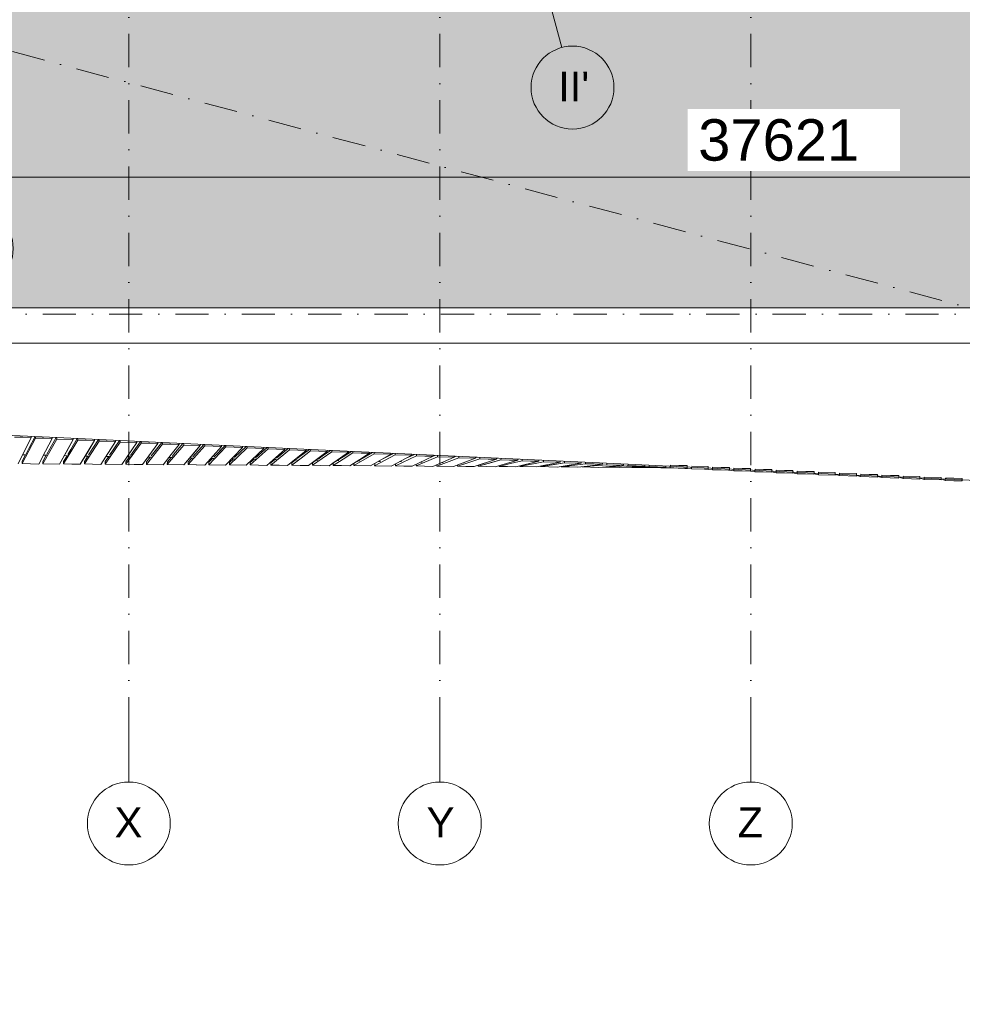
# Model space of a CAD drawing. Header units: millimetres. Extents: x -2530 to 151695, y -8763 to 71774.
# Tile 44 of 133: x 115934 to 127301, y -4538 to 7340. Entities that reach past the tile are written whole.
import ezdxf

# ---------------------------------------------------------------- set-up
doc = ezdxf.new("R2010")
doc.units = ezdxf.units.MM
doc.linetypes.add('RR_Level', pattern=[800, 400, -200, 0, -200])
for name, color, linetype, lineweight in [('A-____-____-DIMS', 211, 'Continuous', 9), ('A-____-____-DIMS-200', 211, 'Continuous', 9), ('A-FLOR-____-OTLN', 192, 'Continuous', 18), ('A-ROOF-____-PATT', 132, 'Continuous', 18), ('A-WALL-____-OTLN', 113, 'Continuous', 18), ('S-GRID-____-IDEN', 1, 'Continuous', 13), ('S-GRID-____-OTLN', 1, 'Continuous', 9)]:
    doc.layers.add(name, color=color, linetype=linetype, lineweight=lineweight)
doc.styles.add('Arial', font='arial.ttf', dxfattribs={"height": 360})
doc.styles.add('Arial_3', font='arial.ttf', dxfattribs={"height": 500})
doc.dimstyles.new('2_5mm_totaalmaatvoering', dxfattribs={"dimscale": 304.8, "dimtxt": 1.673654, "dimasz": 1.83727, "dimexe": 1.312336, "dimexo": 0.0625, "dimgap": 0.164042, "dimtad": 1, "dimdec": 0, "dimlfac": 304.8, "dimzin": 0, "dimdsep": 46, "dimtxsty": 'Arial_3', "dimblk1": 'DOTSMALL', "dimblk2": 'DOTSMALL', "dimsah": 1, "dimcen": 0.09, "dimdle": 1.64042, "dimazin": 0, "dimtfac": 1, "dimtdec": 4, "dimtix": 1, "dimtmove": 0, "dimatfit": 3, "dimfxl": 0.004306, "dimfxlon": 1, "dimtvp": 1, "dimtfill": 1, "dimtolj": 1, "dimtzin": 0, "dimlwd": 13, "dimlwe": 13, "dimarcsym": 2})

# ---------------------------------------------------------------- blocks, each defined once
blk = doc.blocks.new('027_Gilde - ATC_FacadeModel_rvt-1-plot_V1 Copy 1')
at = {"layer": 'A-ROOF-____-PATT', "lineweight": 9}
h = blk.add_hatch(dxfattribs=at)
h.set_pattern_fill('FP_1', color=8, style=0, pattern_type=2)
h.set_pattern_definition([(0, (0, 0), (812.8, 203.2), [67.056, -542.544, 67.056, -542.544, -3251.2]), (0, (0, 0), (812.8, 203.2), [-1219.2, 67.056, -1152.144, 67.056, -542.544, -1422.4]), (0, (0, 0), (812.8, 203.2), [-3048, 67.056, -339.344, 67.056, -948.944]), (120, (304.8, 101.6), (-582.37636, 602.30545), [67.056, -542.544, 67.056, -542.544, -3251.2]), (120, (304.8, 101.6), (-582.37636, 602.30545), [-1219.2, 67.056, -1152.144, 67.056, -542.544, -1422.4]), (120, (304.8, 101.6), (-582.37636, 602.30545), [-3048, 67.056, -339.344, 67.056, -948.944]), (240, (406.4, 508), (-230.42364, -805.50545), [67.056, -542.544, 67.056, -542.544, -3251.2]), (240, (406.4, 508), (-230.42364, -805.50545), [-1219.2, 67.056, -1152.144, 67.056, -542.544, -1422.4]), (240, (406.4, 508), (-230.42364, -805.50545), [-3048, 67.056, -339.344, 67.056, -948.944])])
h.paths.add_polyline_path([(51010, -4538), (65123, -4538), (69734, 12362), (77301, 12362), (109160, 3862), (143425, 3862), (143425, 19116), (143373, 19102), (143380, 19073), (143187, 19022), (143179, 19050), (143091, 19027), (143099, 18998), (142944, 18956), (142936, 18985), (142813, 18952), (142821, 18923), (142666, 18882), (142658, 18911), (142521, 18874), (142528, 18845), (142374, 18804), (142366, 18832), (142215, 18792), (142223, 18763), (142068, 18722), (142060, 18750), (141876, 18701), (141884, 18672), (141768, 18641), (141760, 18670), (141543, 18612), (141551, 18583), (141435, 18552), (141427, 18580), (141193, 18518), (141200, 18489), (141085, 18458), (141077, 18486), (139169, 17975), (139169, 9725), (139163, 9594), (139146, 9464), (139118, 9337), (139079, 9212), (139029, 9091), (138968, 8975), (138898, 8864), (138818, 8761), (138730, 8664), (138633, 8576), (138530, 8496), (138419, 8426), (138303, 8365), (138182, 8315), (138057, 8276), (137930, 8248), (137800, 8231), (137669, 8225), (110234, 8225), (110113, 8231), (109974, 8250), (109856, 8276), (107383, 8937), (106401, 9196), (106267, 9160), (91617, 13084), (77250, 16861), (31941, 16861), (31941, 16959), (31906, 16925), (31876, 16925), (31876, 17126), (31904, 17152), (31904, 17168), (31834, 17102), (31804, 17102), (31804, 17212), (24866, 17212), (24866, -4538), (48119, -4538)])
h.paths.add_polyline_path([(59682, -357), (30491, -357), (30360, -350), (30230, -332), (30102, -302), (29977, -260), (29856, -207), (29741, -143), (29633, -69), (29531, 15), (29438, 108), (29354, 210), (29280, 318), (29216, 433), (29163, 554), (29121, 678), (29091, 807), (29073, 937), (29066, 1068), (29066, 11587), (29073, 11718), (29091, 11849), (29121, 11977), (29163, 12102), (29216, 12222), (29280, 12337), (29354, 12446), (29438, 12547), (29531, 12640), (29633, 12724), (29743, 12799), (29856, 12862), (29977, 12916), (30102, 12957), (30230, 12988), (30360, 13006), (30491, 13012), (63692, 13012), (63823, 13006), (63952, 12988), (64080, 12958), (64204, 12917), (64324, 12864), (64441, 12799), (64547, 12727), (64648, 12644), (64740, 12552), (64825, 12452), (64899, 12344), (64964, 12230), (65017, 12111), (65060, 11987), (65091, 11860), (65110, 11731), (65117, 11600), (65109, 11446), (65095, 11339), (65067, 11212), (62197, 693), (62147, 546), (62103, 445), (62040, 329), (61966, 218), (61882, 116), (61788, 21), (61687, -64), (61578, -140), (61462, -205), (61341, -259), (61215, -301), (61086, -332), (60955, -350), (60822, -357)])
h.paths.add_polyline_path([(106423, 7998), (106123, 8007), (106131, 8306), (106431, 8298), (106427, 8140)])
h.paths.add_polyline_path([(105839, 8061), (105550, 8140), (105628, 8429), (105918, 8350), (105860, 8140)])
h.paths.add_polyline_path([(106724, 8061), (106645, 8350), (106935, 8429), (107014, 8140), (106821, 8087)])
h.paths.add_polyline_path([(107303, 8219), (107224, 8508), (107514, 8587), (107593, 8298)])
h.paths.add_polyline_path([(105260, 8219), (104971, 8298), (105050, 8587), (105339, 8508), (105282, 8298)])
h.paths.add_polyline_path([(104681, 8377), (104392, 8456), (104471, 8745), (104760, 8666), (104703, 8456)])
h.paths.add_polyline_path([(104102, 8535), (103813, 8614), (103892, 8903), (104181, 8824), (104124, 8614)])
h.paths.add_polyline_path([(103524, 8693), (103234, 8772), (103313, 9061), (103603, 8982), (103530, 8715)])
h.paths.add_polyline_path([(102945, 8851), (102655, 8930), (102734, 9219), (103024, 9140), (102959, 8903)])
h.paths.add_polyline_path([(102366, 9009), (102076, 9087), (102155, 9377), (102445, 9298), (102402, 9140)])
h.paths.add_polyline_path([(101787, 9166), (101498, 9245), (101577, 9535), (101866, 9456), (101809, 9245)])
h.paths.add_polyline_path([(101208, 9324), (100919, 9403), (100998, 9693), (101287, 9614), (101244, 9456)])
h.paths.add_polyline_path([(100629, 9482), (100340, 9561), (100419, 9851), (100708, 9772), (100661, 9600)])
h.paths.add_polyline_path([(100051, 9640), (99761, 9719), (99840, 10009), (100130, 9930), (100078, 9742)])
h.paths.add_polyline_path([(99472, 9798), (99182, 9877), (99261, 10167), (99551, 10088), (99475, 9811)])
h.paths.add_polyline_path([(98893, 9956), (98603, 10035), (98682, 10325), (98972, 10246), (98914, 10035)])
h.paths.add_polyline_path([(98314, 10114), (98025, 10193), (98104, 10483), (98393, 10404), (98336, 10193)])
h.paths.add_polyline_path([(97735, 10272), (97446, 10351), (97525, 10640), (97814, 10562), (97750, 10325)])
h.paths.add_polyline_path([(97156, 10430), (96867, 10509), (96946, 10798), (97235, 10719)])
h.paths.add_polyline_path([(96578, 10588), (96288, 10667), (96367, 10956), (96657, 10877), (96621, 10746)])
h.paths.add_polyline_path([(95999, 10746), (95709, 10825), (95788, 11114), (96078, 11035), (96020, 10825)])
h.paths.add_polyline_path([(95420, 10904), (95130, 10983), (95209, 11272), (95499, 11193), (95441, 10983)])
h.paths.add_polyline_path([(94841, 11062), (94552, 11141), (94631, 11430), (94920, 11351), (94863, 11141)])
h.paths.add_polyline_path([(94262, 11220), (93973, 11299), (94052, 11588), (94341, 11509), (94327, 11457)])
h.paths.add_polyline_path([(93683, 11378), (93394, 11457), (93473, 11746), (93762, 11667), (93705, 11457)])
h.paths.add_polyline_path([(93105, 11536), (92815, 11615), (92894, 11904), (93183, 11825), (93126, 11615)])
h.paths.add_polyline_path([(92526, 11694), (92236, 11773), (92315, 12062), (92605, 11983), (92547, 11773)])
h.paths.add_polyline_path([(91947, 11852), (91657, 11931), (91736, 12220), (92026, 12141), (91968, 11931)])
h.paths.add_polyline_path([(91368, 12010), (91079, 12088), (91158, 12378), (91447, 12299), (91390, 12088)])
h.paths.add_polyline_path([(90789, 12167), (90500, 12246), (90579, 12536), (90868, 12457), (90825, 12299)])
h.paths.add_polyline_path([(90210, 12325), (89921, 12404), (90000, 12694), (90289, 12615), (90220, 12362)])
h.paths.add_polyline_path([(89631, 12483), (89342, 12562), (89421, 12852), (89710, 12773), (89675, 12641)])
h.paths.add_polyline_path([(89053, 12641), (88763, 12720), (88842, 13010), (89132, 12931), (89074, 12720)])
h.paths.add_polyline_path([(88474, 12799), (88184, 12878), (88263, 13168), (88553, 13089)])
h.paths.add_polyline_path([(87895, 12957), (87606, 13036), (87685, 13326), (87974, 13247)])
h.paths.add_polyline_path([(87316, 13115), (87027, 13194), (87106, 13484), (87395, 13405), (87340, 13202)])
h.paths.add_polyline_path([(86737, 13273), (86448, 13352), (86527, 13641), (86816, 13563)])
h.paths.add_polyline_path([(86158, 13431), (85869, 13510), (85948, 13799), (86237, 13720)])
h.paths.add_polyline_path([(85580, 13589), (85290, 13668), (85369, 13957), (85659, 13878), (85601, 13668)])
h.paths.add_polyline_path([(85001, 13747), (84711, 13826), (84790, 14115), (85080, 14036), (85022, 13826)])
h.paths.add_polyline_path([(84422, 13905), (84133, 13984), (84212, 14273), (84501, 14194), (84442, 13979)])
h.paths.add_polyline_path([(83843, 14063), (83554, 14142), (83633, 14431), (83922, 14352)])
h.paths.add_polyline_path([(83264, 14221), (82975, 14300), (83054, 14589), (83343, 14510)])
h.paths.add_polyline_path([(82685, 14379), (82396, 14458), (82475, 14747), (82764, 14668)])
h.paths.add_polyline_path([(82107, 14537), (81817, 14616), (81896, 14905), (82186, 14826)])
h.paths.add_polyline_path([(81528, 14695), (81238, 14774), (81317, 15063), (81607, 14984), (81544, 14755)])
h.paths.add_polyline_path([(80949, 14853), (80660, 14932), (80738, 15221), (81028, 15142)])
h.paths.add_polyline_path([(80370, 15010), (80081, 15089), (80160, 15379), (80449, 15300)])
h.paths.add_polyline_path([(79791, 15168), (79502, 15247), (79581, 15537), (79870, 15458)])
h.paths.add_polyline_path([(79212, 15326), (78923, 15405), (79002, 15695), (79291, 15616), (79256, 15484)])
h.paths.add_polyline_path([(78634, 15484), (78344, 15563), (78423, 15853), (78713, 15774), (78647, 15532)])
h.paths.add_polyline_path([(78054, 15641), (77765, 15724), (77846, 16010), (78134, 15932), (78077, 15724)])
h.paths.add_polyline_path([(77572, 15786), (77291, 15786), (77291, 16086), (77572, 16086), (77572, 16010)])
h.paths.add_polyline_path([(53891, 15786), (53891, 16086), (54191, 16086), (54191, 15786), (53901, 15786)])
h.paths.add_polyline_path([(52091, 15786), (52091, 16086), (52391, 16086), (52391, 15786)])
h.paths.add_polyline_path([(53591, 15786), (53291, 15786), (53291, 16086), (53591, 16086)])
h.paths.add_polyline_path([(52991, 15786), (52691, 15786), (52691, 16086), (52991, 16086)])
h.paths.add_polyline_path([(48119, 15786), (47891, 15786), (47891, 16086), (48191, 16086), (48191, 15786)])
h.paths.add_polyline_path([(48491, 15786), (48491, 16086), (48791, 16086), (48791, 15786)])
h.paths.add_polyline_path([(49091, 15786), (49091, 16086), (49391, 16086), (49391, 15786)])
h.paths.add_polyline_path([(49691, 15786), (49691, 16086), (49991, 16086), (49991, 15786)])
h.paths.add_polyline_path([(50291, 15786), (50291, 16086), (50591, 16086), (50591, 15786)])
h.paths.add_polyline_path([(50891, 15786), (50891, 16086), (51191, 16086), (51191, 15786)])
h.paths.add_polyline_path([(51491, 15786), (51491, 16086), (51791, 16086), (51791, 15786)])
h.paths.add_polyline_path([(59591, 15786), (59291, 15786), (59291, 16086), (59591, 16086)])
h.paths.add_polyline_path([(55091, 15786), (55091, 16086), (55391, 16086), (55391, 15786)])
h.paths.add_polyline_path([(58991, 15786), (58691, 15786), (58691, 16086), (58991, 16086)])
h.paths.add_polyline_path([(54491, 15786), (54491, 16086), (54791, 16086), (54791, 15786)])
h.paths.add_polyline_path([(75514, 15786), (75491, 15786), (75491, 16086), (75791, 16086), (75791, 15786)])
h.paths.add_polyline_path([(55691, 15786), (55691, 16086), (55991, 16086), (55991, 15786)])
h.paths.add_polyline_path([(58391, 15786), (58091, 15786), (58091, 16086), (58391, 16086)])
h.paths.add_polyline_path([(56291, 15786), (56291, 16086), (56591, 16086), (56591, 15786)])
h.paths.add_polyline_path([(56891, 15786), (56891, 16086), (57191, 16086), (57191, 15786)])
h.paths.add_polyline_path([(57491, 15786), (57491, 16086), (57791, 16086), (57791, 15786)])
h.paths.add_polyline_path([(44891, 15786), (44891, 16086), (45191, 16086), (45191, 15786)])
h.paths.add_polyline_path([(45491, 15786), (45491, 16086), (45791, 16086), (45791, 15786)])
h.paths.add_polyline_path([(46091, 15786), (46091, 16086), (46391, 16086), (46391, 15786)])
h.paths.add_polyline_path([(43391, 15786), (43091, 15786), (43091, 16086), (43391, 16086)])
h.paths.add_polyline_path([(42791, 15786), (42491, 15786), (42491, 16086), (42791, 16086)])
h.paths.add_polyline_path([(59891, 15786), (59891, 16086), (60191, 16086), (60191, 15786)])
h.paths.add_polyline_path([(44591, 15786), (44291, 15786), (44291, 16086), (44591, 16086)])
h.paths.add_polyline_path([(61091, 15786), (61091, 16086), (61391, 16086), (61391, 15786)])
h.paths.add_polyline_path([(61691, 15786), (61691, 16086), (61991, 16086), (61991, 15786)])
h.paths.add_polyline_path([(62291, 15786), (62291, 16086), (62591, 16086), (62591, 15786), (62573, 15786)])
h.paths.add_polyline_path([(60791, 15786), (60491, 15786), (60491, 16086), (60791, 16086)])
h.paths.add_polyline_path([(43991, 15786), (43691, 15786), (43691, 16086), (43991, 16086)])
h.paths.add_polyline_path([(76091, 15786), (76091, 16086), (76391, 16086), (76391, 15786)])
h.paths.add_polyline_path([(47591, 15786), (47291, 15786), (47291, 16086), (47591, 16086)])
h.paths.add_polyline_path([(46991, 15786), (46691, 15786), (46691, 16086), (46991, 16086)])
h.paths.add_polyline_path([(76691, 15786), (76691, 16086), (76991, 16086), (76991, 15786)])
h.paths.add_polyline_path([(73691, 15786), (73691, 16086), (73991, 16086), (73991, 15786), (73698, 15786)])
h.paths.add_polyline_path([(74291, 15786), (74291, 16086), (74591, 16086), (74591, 15786)])
h.paths.add_polyline_path([(74891, 15786), (74891, 16086), (75191, 16086), (75191, 15786)])
h.paths.add_polyline_path([(71291, 15786), (71291, 16086), (71591, 16086), (71591, 15786)])
h.paths.add_polyline_path([(71891, 15786), (71891, 16086), (72191, 16086), (72191, 15786)])
h.paths.add_polyline_path([(72491, 15786), (72491, 16086), (72791, 16086), (72791, 15786)])
h.paths.add_polyline_path([(73091, 15786), (73091, 16086), (73391, 16086), (73391, 15786)])
h.paths.add_polyline_path([(63491, 15786), (63491, 16086), (63791, 16086), (63791, 15786)])
h.paths.add_polyline_path([(65891, 15786), (65891, 16086), (66191, 16086), (66191, 15786)])
h.paths.add_polyline_path([(40991, 15786), (40691, 15786), (40691, 16086), (40991, 16086), (40991, 15804)])
h.paths.add_polyline_path([(65591, 15786), (65291, 15786), (65291, 16086), (65591, 16086)])
h.paths.add_polyline_path([(70991, 15786), (70691, 15786), (70691, 16086), (70991, 16086)])
h.paths.add_polyline_path([(36791, 15786), (36491, 15786), (36491, 16086), (36791, 16086)])
h.paths.add_polyline_path([(40391, 15786), (40091, 15786), (40091, 16086), (40391, 16086), (40391, 15837)])
h.paths.add_polyline_path([(39791, 15786), (39491, 15786), (39491, 16086), (39791, 16086), (39791, 15909)])
h.paths.add_polyline_path([(39191, 15786), (38891, 15786), (38891, 16086), (39191, 16086), (39191, 15982)])
h.paths.add_polyline_path([(38591, 15786), (38291, 15786), (38291, 16086), (38591, 16086), (38591, 16055)])
h.paths.add_polyline_path([(37991, 15786), (37691, 15786), (37691, 16086), (37991, 16086)])
h.paths.add_polyline_path([(37391, 15786), (37091, 15786), (37091, 16086), (37391, 16086)])
h.paths.add_polyline_path([(42191, 15786), (41891, 15786), (41891, 16086), (42191, 16086)])
h.paths.add_polyline_path([(41591, 15786), (41291, 15786), (41291, 16086), (41591, 16086)])
h.paths.add_polyline_path([(70391, 15786), (70091, 15786), (70091, 16086), (70391, 16086)])
h.paths.add_polyline_path([(69791, 15786), (69491, 15786), (69491, 16086), (69791, 16086)])
h.paths.add_polyline_path([(69191, 15786), (68891, 15786), (68891, 16086), (69191, 16086)])
h.paths.add_polyline_path([(68591, 15786), (68291, 15786), (68291, 16086), (68591, 16086)])
h.paths.add_polyline_path([(67991, 15786), (67691, 15786), (67691, 16086), (67991, 16086)])
h.paths.add_polyline_path([(62891, 15786), (62891, 16086), (63191, 16086), (63191, 15786)])
h.paths.add_polyline_path([(64091, 15786), (64091, 16086), (64391, 16086), (64391, 15786)])
h.paths.add_polyline_path([(64691, 15786), (64691, 16086), (64991, 16086), (64991, 15786)])
h.paths.add_polyline_path([(67391, 15786), (67091, 15786), (67091, 16086), (67391, 16086)])
h.paths.add_polyline_path([(66791, 15786), (66491, 15786), (66491, 16086), (66791, 16086)])
h.paths.add_polyline_path([(36191, 15786), (35891, 15786), (35891, 16086), (36191, 16086)])
h.paths.add_polyline_path([(34091, 15786), (34091, 16086), (34391, 16086), (34391, 15786)])
h.paths.add_polyline_path([(35591, 15786), (35291, 15786), (35291, 16086), (35591, 16086)])
h.paths.add_polyline_path([(33191, 15786), (32891, 15786), (32891, 16086), (33191, 16086)])
h.paths.add_polyline_path([(32591, 15786), (32291, 15786), (32291, 16086), (32591, 16086)])
h.paths.add_polyline_path([(34991, 15786), (34691, 15786), (34691, 16086), (34991, 16086)])
h.paths.add_polyline_path([(33491, 15786), (33491, 16086), (33791, 16086), (33791, 15786)])
h.paths.add_polyline_path([(39191, 16386), (38891, 16386), (38891, 16686), (39191, 16686)])
h.paths.add_polyline_path([(139429, 16982), (139351, 17271), (139640, 17350), (139719, 17061)])
h.paths.add_polyline_path([(140008, 17140), (139929, 17429), (140219, 17508), (140298, 17219), (140219, 17197)])
h.paths.add_polyline_path([(140587, 17298), (140508, 17587), (140798, 17666), (140877, 17377), (140629, 17309)])
h.paths.add_polyline_path([(141166, 17456), (141087, 17745), (141376, 17824), (141455, 17535), (141376, 17513)])
h.paths.add_polyline_path([(141745, 17614), (141666, 17903), (141955, 17982), (142034, 17693), (141955, 17671)])
h.paths.add_polyline_path([(142324, 17770), (142245, 18061), (142533, 18140), (142614, 17854), (142372, 17784)])
h.paths.add_polyline_path([(142903, 17928), (142824, 18219), (143112, 18298), (143193, 18012)])
at = {"layer": 'A-FLOR-____-OTLN', "color": 210}
for p, q in [((109104, 3437), (143840, 3437)), ((114850, 2369), (116381, 2298)), ((116381, 2298), (116891, 2274)), ((116891, 2274), (119188, 2167)), ((119188, 2167), (123270, 1976)), ((115968, 2091), (116011, 2090)), ((116220, 2086), (116263, 2085)), ((116472, 2081), (116514, 2080)), ((116724, 2076), (116766, 2075)), ((116976, 2072), (117017, 2071)), ((117228, 2067), (117269, 2066)), ((117481, 2062), (117520, 2061)), ((117733, 2057), (117771, 2057)), ((118023, 2052), (117985, 2053)), ((118274, 2048), (118238, 2048)), ((118526, 2043), (118490, 2044)), ((118777, 2039), (118743, 2039)), ((119028, 2034), (118996, 2035)), ((119280, 2030), (119249, 2030)), ((119531, 2025), (119502, 2026)), ((119783, 2021), (119756, 2021)), ((120034, 2017), (120010, 2017)), ((120285, 2012), (120264, 2012)), ((120537, 2008), (120518, 2008)), ((120788, 2003), (120773, 2003)), ((121039, 1999), (121028, 1999)), ((121291, 1994), (121285, 1994)), ((123270, 1976), (125768, 1859)), ((125768, 1859), (126023, 1847)), ((126023, 1847), (128830, 1716))]:
    blk.add_line(p, q, dxfattribs=at)
at = {"layer": 'A-WALL-____-OTLN', "color": 210}
for p, q in [((109160, 3862), (143425, 3862)), ((143850, 3437), (109104, 3437)), ((115871, 2305), (116071, 2300)), ((115871, 2305), (115971, 2302)), ((116071, 2300), (115914, 1981)), ((116071, 2300), (115971, 2302)), ((116071, 2300), (115992, 2140)), ((116045, 2168), (116120, 2310)), ((116120, 2310), (116045, 2168)), ((116126, 2293), (116045, 2139)), ((116045, 2139), (116126, 2293)), ((116071, 2300), (116071, 2314)), ((116071, 2314), (116071, 2300)), ((116126, 2293), (116126, 2310)), ((116126, 2310), (116126, 2293)), ((116126, 2293), (116226, 2290)), ((116126, 2293), (116226, 2290)), ((116326, 2288), (116226, 2290)), ((116326, 2288), (116226, 2290)), ((116326, 2288), (116245, 2133)), ((116326, 2288), (116245, 2133)), ((116381, 2281), (116297, 2132)), ((116297, 2132), (116381, 2281)), ((116298, 2162), (116375, 2298)), ((116375, 2298), (116298, 2162)), ((116326, 2288), (116326, 2300)), ((116326, 2300), (116326, 2288)), ((116381, 2296), (116381, 2281)), ((116381, 2281), (116581, 2276)), ((116581, 2276), (116381, 2281)), ((116581, 2276), (116414, 1978)), ((116581, 2276), (116498, 2127)), ((116636, 2269), (116550, 2125)), ((116550, 2125), (116636, 2269)), ((116551, 2155), (116629, 2286)), ((116629, 2286), (116551, 2155)), ((116581, 2276), (116582, 2291)), ((116581, 2289), (116581, 2276)), ((116636, 2286), (116636, 2269)), ((116636, 2269), (116636, 2284)), ((116636, 2269), (116836, 2264)), ((116636, 2269), (116736, 2266)), ((116836, 2264), (116664, 1976)), ((116714, 1980), (116891, 2257)), ((116714, 1980), (116891, 2257)), ((116836, 2264), (116736, 2266)), ((116836, 2264), (116750, 2120)), ((116766, 2090), (116884, 2274)), ((116884, 2274), (116766, 2090)), ((116836, 2264), (116837, 2279)), ((116837, 2279), (116836, 2264)), ((116891, 2272), (116891, 2257)), ((116891, 2257), (116991, 2254)), ((116891, 2257), (116991, 2254)), ((117138, 2262), (117018, 2086)), ((117056, 2142), (117138, 2262)), ((117091, 2252), (117092, 2267)), ((117092, 2265), (117091, 2252)), ((117147, 2262), (117146, 2245)), ((117146, 2245), (117147, 2260)), ((115914, 1981), (115992, 2140)), ((115964, 1984), (116045, 2139)), ((115964, 1984), (116045, 2139)), ((116012, 2104), (116045, 2168)), ((116045, 2168), (116012, 2104)), ((116263, 2100), (116298, 2162)), ((116298, 2162), (116263, 2100)), ((116515, 2095), (116551, 2155)), ((116551, 2155), (116515, 2095)), ((117091, 2252), (116914, 1975)), ((117091, 2252), (116914, 1975)), ((116964, 1978), (117146, 2245)), ((116964, 1978), (117146, 2245)), ((117091, 2252), (116991, 2254)), ((117091, 2252), (116991, 2254)), ((117018, 2086), (117056, 2142)), ((117146, 2245), (117347, 2240)), ((117347, 2240), (117146, 2245)), ((117347, 2240), (117164, 1973)), ((117347, 2240), (117164, 1973)), ((117214, 1977), (117401, 2233)), ((117214, 1977), (117401, 2233)), ((117269, 2081), (117393, 2251)), ((117393, 2251), (117269, 2081)), ((117347, 2240), (117347, 2253)), ((117401, 2233), (117402, 2250)), ((117402, 2250), (117401, 2233)), ((117401, 2233), (117502, 2231)), ((117401, 2233), (117502, 2231)), ((117602, 2228), (117414, 1972)), ((117602, 2228), (117414, 1972)), ((117464, 1975), (117656, 2221)), ((117464, 1975), (117656, 2221)), ((117602, 2228), (117502, 2231)), ((117602, 2228), (117502, 2231)), ((117647, 2239), (117521, 2078)), ((117561, 2128), (117647, 2239)), ((117602, 2228), (117602, 2241)), ((117602, 2241), (117602, 2228)), ((117656, 2221), (117657, 2236)), ((117657, 2236), (117656, 2221)), ((117656, 2221), (117757, 2219)), ((117857, 2216), (117656, 2221)), ((117857, 2216), (117757, 2219)), ((117857, 2216), (117761, 2093)), ((117912, 2209), (117813, 2092)), ((117813, 2092), (117912, 2209)), ((117814, 2121), (117902, 2227)), ((117902, 2227), (117814, 2121)), ((117857, 2216), (117857, 2231)), ((117857, 2231), (117857, 2216)), ((117912, 2209), (117912, 2226)), ((117912, 2226), (117912, 2209)), ((117912, 2209), (118112, 2204)), ((118112, 2204), (117912, 2209)), ((118112, 2204), (117915, 1969)), ((117964, 1972), (118167, 2197)), ((118112, 2204), (118013, 2086)), ((118023, 2067), (118156, 2215)), ((118156, 2215), (118023, 2067)), ((118065, 2085), (118167, 2197)), ((118112, 2204), (118113, 2217)), ((118113, 2217), (118112, 2204)), ((118167, 2197), (118167, 2214)), ((118167, 2212), (118167, 2197)), ((118167, 2197), (118267, 2195)), ((118167, 2197), (118267, 2195)), ((118214, 1971), (118422, 2186)), ((118367, 2192), (118266, 2080)), ((118367, 2192), (118266, 2080)), ((118367, 2192), (118267, 2195)), ((118367, 2192), (118267, 2195)), ((118411, 2203), (118275, 2063)), ((118319, 2108), (118411, 2203)), ((118367, 2192), (118368, 2207)), ((118368, 2205), (118367, 2192)), ((118623, 2180), (118415, 1966)), ((118422, 2186), (118422, 2202)), ((118422, 2200), (118422, 2186)), ((118422, 2186), (118623, 2180)), ((118623, 2180), (118422, 2186)), ((118464, 1970), (118677, 2174)), ((118464, 1970), (118677, 2174)), ((118623, 2180), (118519, 2073)), ((118526, 2058), (118665, 2191)), ((118665, 2191), (118526, 2058)), ((118623, 2180), (118623, 2195)), ((118623, 2193), (118623, 2180)), ((118878, 2168), (118665, 1964)), ((118878, 2168), (118665, 1964)), ((118677, 2174), (118677, 2189)), ((118677, 2189), (118677, 2174)), ((118677, 2174), (118878, 2168)), ((118878, 2168), (118677, 2174)), ((118714, 1968), (118932, 2162)), ((118714, 1968), (118932, 2162)), ((118778, 2054), (118919, 2179)), ((118919, 2179), (118778, 2054)), ((118878, 2183), (118878, 2168)), ((118878, 2168), (118878, 2181)), ((119133, 2156), (118915, 1963)), ((119133, 2156), (118915, 1963)), ((118933, 2179), (118932, 2162)), ((118932, 2162), (118932, 2177)), ((118932, 2162), (119032, 2159)), ((118932, 2162), (119032, 2159)), ((119029, 2049), (119173, 2167)), ((119133, 2156), (119032, 2159)), ((119133, 2156), (119032, 2159)), ((119173, 2167), (119076, 2088)), ((119187, 2150), (119076, 2058)), ((119076, 2058), (119187, 2150)), ((119133, 2171), (119133, 2156)), ((119133, 2156), (119133, 2169)), ((119388, 2144), (119165, 1961)), ((119388, 2144), (119165, 1961)), ((119188, 2165), (119187, 2150)), ((119187, 2150), (119388, 2144)), ((119187, 2150), (119288, 2147)), ((119388, 2144), (119288, 2147)), ((119329, 2081), (119427, 2156)), ((119427, 2156), (119329, 2081)), ((119388, 2144), (119388, 2159)), ((119388, 2157), (119388, 2144)), ((119442, 2138), (119443, 2153)), ((119443, 2153), (119442, 2138)), ((119582, 2075), (119681, 2144)), ((119681, 2144), (119582, 2075)), ((119643, 2132), (119644, 2147)), ((119644, 2147), (119643, 2132)), ((119697, 2126), (119698, 2143)), ((119698, 2143), (119697, 2126)), ((115964, 2014), (116004, 2090)), ((116004, 2090), (115964, 2014)), ((116164, 1979), (116245, 2133)), ((116164, 1979), (116245, 2133)), ((116214, 1983), (116297, 2132)), ((116214, 1983), (116297, 2132)), ((116214, 2012), (116255, 2085)), ((116255, 2085), (116214, 2012)), ((116414, 1978), (116498, 2127)), ((116464, 1981), (116550, 2125)), ((116464, 1981), (116550, 2125)), ((116464, 2011), (116506, 2080)), ((116506, 2080), (116464, 2011)), ((116664, 1976), (116750, 2120)), ((116715, 2010), (116757, 2076)), ((116757, 2076), (116715, 2010)), ((116965, 2008), (117008, 2071)), ((117008, 2071), (116965, 2008)), ((117215, 2007), (117258, 2066)), ((117258, 2066), (117215, 2007)), ((117465, 2005), (117509, 2061)), ((117509, 2061), (117465, 2005)), ((117521, 2078), (117561, 2128)), ((117665, 1970), (117761, 2093)), ((117720, 2041), (117665, 1970)), ((117714, 1974), (117813, 2092)), ((117714, 1974), (117813, 2092)), ((117715, 2004), (117759, 2057)), ((117759, 2057), (117715, 2004)), ((117772, 2072), (117814, 2121)), ((117814, 2121), (117772, 2072)), ((117915, 1969), (118013, 2086)), ((117964, 1972), (118065, 2085)), ((117965, 2002), (118010, 2052)), ((118010, 2052), (117965, 2002)), ((118165, 1967), (118266, 2080)), ((118165, 1967), (118266, 2080)), ((118215, 2001), (118260, 2048)), ((118260, 2048), (118215, 2001)), ((118275, 2063), (118319, 2108)), ((118415, 1966), (118519, 2073)), ((118465, 1999), (118511, 2043)), ((118511, 2043), (118465, 1999)), ((118715, 1998), (118761, 2039)), ((118761, 2039), (118715, 1998)), ((118964, 1967), (119076, 2058)), ((118964, 1967), (119074, 2057)), ((118965, 1996), (119011, 2035)), ((119011, 2035), (118965, 1996)), ((119076, 2088), (119029, 2049)), ((119214, 1965), (119328, 2051)), ((119214, 1965), (119328, 2051)), ((119215, 1995), (119261, 2030)), ((119261, 2030), (119215, 1995)), ((119280, 2045), (119329, 2081)), ((119329, 2081), (119280, 2045)), ((119442, 2138), (119328, 2051)), ((119328, 2051), (119442, 2138)), ((119415, 1960), (119529, 2046)), ((119415, 1960), (119529, 2046)), ((119442, 2138), (119643, 2132)), ((119442, 2138), (119543, 2135)), ((119464, 1964), (119581, 2045)), ((119464, 1964), (119581, 2045)), ((119465, 1994), (119511, 2026)), ((119511, 2026), (119465, 1994)), ((119643, 2132), (119529, 2046)), ((119643, 2132), (119529, 2046)), ((119532, 2040), (119582, 2075)), ((119582, 2075), (119532, 2040)), ((119643, 2132), (119543, 2135)), ((119697, 2126), (119581, 2045)), ((119581, 2045), (119697, 2126)), ((119898, 2121), (119665, 1958)), ((119665, 1958), (119782, 2039)), ((119697, 2126), (119898, 2121)), ((119898, 2121), (119697, 2126)), ((119714, 1962), (119833, 2038)), ((119714, 1962), (119833, 2038)), ((119715, 1992), (119761, 2021)), ((119761, 2021), (119715, 1992)), ((119898, 2121), (119782, 2039)), ((119783, 2035), (119834, 2068)), ((119834, 2068), (119783, 2035)), ((119953, 2114), (119833, 2038)), ((119833, 2038), (119953, 2114)), ((119834, 2068), (119934, 2132)), ((119934, 2132), (119834, 2068)), ((119898, 2121), (119899, 2133)), ((119899, 2133), (119898, 2121)), ((119915, 1957), (120034, 2033)), ((119915, 1957), (120034, 2033)), ((119953, 2114), (119953, 2129)), ((119953, 2129), (119953, 2114)), ((119953, 2114), (120053, 2111)), ((119953, 2114), (120053, 2111)), ((119964, 1961), (120208, 2102)), ((119964, 1961), (120208, 2102)), ((120034, 2031), (120188, 2120)), ((120188, 2120), (120034, 2031)), ((120154, 2109), (120034, 2033)), ((120154, 2109), (120034, 2033)), ((120154, 2109), (120053, 2111)), ((120154, 2109), (120053, 2111)), ((120154, 2109), (120154, 2124)), ((120154, 2124), (120154, 2109)), ((120409, 2097), (120165, 1956)), ((120409, 2097), (120165, 1956)), ((120208, 2102), (120208, 2119)), ((120208, 2117), (120208, 2102)), ((120208, 2102), (120409, 2097)), ((120409, 2097), (120208, 2102)), ((120214, 1959), (120463, 2090)), ((120214, 1959), (120463, 2090)), ((120306, 2037), (120441, 2108)), ((120441, 2108), (120306, 2037)), ((120409, 2097), (120409, 2112)), ((120409, 2110), (120409, 2097)), ((120664, 2085), (120415, 1954)), ((120664, 2085), (120415, 1954)), ((120463, 2090), (120463, 2105)), ((120463, 2105), (120463, 2090)), ((120463, 2090), (120664, 2085)), ((120664, 2085), (120463, 2090)), ((120464, 1958), (120718, 2078)), ((120464, 1958), (120718, 2078)), ((120613, 2058), (120694, 2096)), ((120694, 2096), (120613, 2058)), ((120664, 2085), (120664, 2100)), ((120664, 2100), (120664, 2085)), ((120919, 2073), (120666, 1953)), ((120919, 2073), (120666, 1953)), ((120714, 1956), (120973, 2066)), ((120714, 1956), (120973, 2066)), ((120718, 2078), (120718, 2095)), ((120718, 2095), (120718, 2078)), ((120718, 2078), (120819, 2075)), ((120718, 2078), (120819, 2075)), ((120919, 2073), (120819, 2075)), ((120919, 2073), (120819, 2075)), ((121174, 2061), (120916, 1951)), ((121174, 2061), (120916, 1951)), ((120919, 2073), (120919, 2086)), ((120919, 2086), (120919, 2073)), ((120919, 2073), (120946, 2084)), ((120946, 2084), (120919, 2073)), ((120964, 1955), (121228, 2054)), ((120964, 1955), (121228, 2054)), ((120973, 2066), (120974, 2083)), ((120974, 2083), (120973, 2066)), ((120973, 2066), (121174, 2061)), ((121174, 2061), (120973, 2066)), ((121429, 2049), (121166, 1950)), ((121429, 2049), (121166, 1950)), ((121174, 2061), (121175, 2074)), ((121175, 2074), (121174, 2061)), ((121174, 2064), (121198, 2073)), ((121198, 2073), (121174, 2064)), ((121228, 2054), (121229, 2071)), ((121229, 2071), (121228, 2054)), ((121228, 2054), (121429, 2049)), ((121429, 2049), (121228, 2054)), ((121483, 2042), (121349, 1998)), ((121349, 1998), (121483, 2042)), ((121685, 2037), (121416, 1948)), ((121429, 2049), (121430, 2062)), ((121430, 2062), (121429, 2049)), ((121430, 2054), (121450, 2061)), ((121450, 2061), (121430, 2054)), ((121464, 1952), (121738, 2030)), ((121483, 2042), (121484, 2057)), ((121484, 2057), (121483, 2042)), ((121483, 2042), (121685, 2037)), ((121483, 2042), (121584, 2040)), ((121685, 2037), (121550, 1993)), ((121685, 2037), (121584, 2040)), ((121738, 2030), (121601, 1991)), ((121940, 2025), (121666, 1947)), ((121940, 2025), (121666, 1947)), ((121685, 2037), (121685, 2052)), ((121685, 2052), (121685, 2037)), ((121685, 2045), (121700, 2049)), ((121700, 2049), (121685, 2045)), ((121738, 2030), (121739, 2047)), ((121739, 2047), (121738, 2030)), ((121738, 2030), (121839, 2028)), ((121738, 2030), (121839, 2028)), ((121940, 2025), (121839, 2028)), ((121940, 2025), (121839, 2028)), ((121940, 2025), (121940, 2038)), ((121940, 2038), (121940, 2025)), ((121940, 2035), (121950, 2038)), ((121950, 2038), (121940, 2035)), ((121994, 2018), (121994, 2036)), ((121994, 2036), (121994, 2018)), ((122195, 2013), (122195, 2026)), ((122195, 2026), (122195, 2013)), ((122249, 2007), (122249, 2024)), ((122249, 2024), (122249, 2007)), ((115964, 2014), (115964, 1984)), ((115964, 1984), (115964, 2014)), ((115964, 1984), (116064, 1982)), ((115964, 1984), (116064, 1982)), ((116164, 1979), (116064, 1982)), ((116064, 1982), (116164, 1979)), ((116214, 2012), (116214, 1998)), ((116214, 2012), (116214, 1998)), ((116214, 1998), (116214, 1983)), ((116214, 1983), (116214, 1998)), ((116414, 1978), (116214, 1983)), ((116214, 1983), (116414, 1978)), ((116464, 2011), (116464, 1981)), ((116464, 1981), (116464, 2011)), ((116664, 1976), (116464, 1981)), ((116464, 1981), (116564, 1979)), ((116564, 1979), (116664, 1976)), ((116715, 2010), (116714, 1995)), ((116715, 2010), (116714, 1995)), ((116714, 1995), (116714, 1980)), ((116714, 1980), (116714, 1995)), ((116714, 1980), (116814, 1977)), ((116714, 1980), (116814, 1977)), ((116914, 1975), (116814, 1977)), ((116814, 1977), (116914, 1975)), ((116965, 2008), (116964, 1978)), ((116964, 1978), (116965, 2008)), ((117164, 1973), (116964, 1978)), ((116964, 1978), (117164, 1973)), ((117215, 2007), (117214, 1977)), ((117214, 1977), (117215, 2007)), ((117414, 1972), (117214, 1977)), ((117214, 1977), (117314, 1974)), ((117314, 1974), (117414, 1972)), ((117465, 2005), (117464, 1975)), ((117465, 2005), (117464, 1990)), ((117464, 1975), (117464, 1990)), ((117665, 1970), (117464, 1975)), ((117464, 1975), (117665, 1970)), ((117715, 2004), (117714, 1974)), ((117714, 1974), (117715, 2004)), ((117915, 1969), (117714, 1974)), ((117714, 1974), (117915, 1969)), ((117965, 2002), (117964, 1987)), ((117965, 2002), (117964, 1987)), ((117964, 1987), (117964, 1972)), ((117964, 1972), (117964, 1987)), ((118165, 1967), (117964, 1972)), ((117964, 1972), (118064, 1970)), ((118064, 1970), (118165, 1967)), ((118215, 2001), (118214, 1986)), ((118215, 2001), (118214, 1986)), ((118214, 1986), (118214, 1971)), ((118214, 1971), (118214, 1986)), ((118214, 1971), (118224, 1981)), ((118415, 1966), (118214, 1971)), ((118214, 1971), (118415, 1966)), ((118465, 1999), (118464, 1970)), ((118465, 1999), (118464, 1984)), ((118464, 1970), (118464, 1984)), ((118665, 1964), (118464, 1970)), ((118464, 1970), (118665, 1964)), ((118715, 1998), (118714, 1968)), ((118714, 1968), (118715, 1998)), ((118915, 1963), (118714, 1968)), ((118714, 1968), (118814, 1965)), ((118814, 1965), (118915, 1963)), ((118965, 1996), (118964, 1982)), ((118965, 1996), (118964, 1982)), ((118964, 1982), (118964, 1967)), ((118964, 1967), (118964, 1982)), ((119165, 1961), (118964, 1967)), ((118964, 1967), (119065, 1964)), ((119065, 1964), (119165, 1961)), ((119215, 1995), (119214, 1980)), ((119215, 1995), (119214, 1980)), ((119214, 1980), (119214, 1965)), ((119214, 1965), (119214, 1980)), ((119415, 1960), (119214, 1965)), ((119214, 1965), (119315, 1963)), ((119315, 1963), (119415, 1960)), ((119465, 1994), (119464, 1964)), ((119464, 1964), (119465, 1994)), ((119665, 1958), (119464, 1964)), ((119464, 1964), (119665, 1958)), ((119715, 1977), (119714, 1962)), ((119714, 1962), (119715, 1977)), ((119915, 1957), (119714, 1962)), ((119714, 1962), (119815, 1960)), ((119715, 1992), (119715, 1977)), ((119715, 1992), (119715, 1977)), ((119815, 1960), (119915, 1957)), ((119965, 1976), (119964, 1961)), ((119964, 1961), (119965, 1976)), ((120165, 1956), (119964, 1961)), ((119964, 1961), (120165, 1956)), ((119965, 1989), (119965, 1976)), ((119965, 1989), (119965, 1976)), ((120002, 2012), (120010, 2017)), ((120010, 2017), (120002, 2012)), ((120215, 1974), (120214, 1959)), ((120214, 1959), (120215, 1974)), ((120415, 1954), (120214, 1959)), ((120214, 1959), (120415, 1954)), ((120215, 1984), (120215, 1974)), ((120215, 1984), (120215, 1974)), ((120465, 1980), (120464, 1958)), ((120464, 1958), (120465, 1980)), ((120666, 1953), (120464, 1958)), ((120464, 1958), (120565, 1955)), ((120565, 1955), (120666, 1953)), ((120715, 1976), (120714, 1956)), ((120714, 1956), (120715, 1976)), ((120916, 1951), (120714, 1956)), ((120714, 1956), (120916, 1951)), ((120965, 1972), (120964, 1955)), ((120964, 1955), (120965, 1972)), ((121166, 1950), (120964, 1955)), ((120964, 1955), (121166, 1950)), ((121214, 1953), (121349, 1998)), ((121214, 1953), (121349, 1998)), ((121215, 1968), (121214, 1953)), ((121214, 1953), (121215, 1968)), ((121214, 1953), (121315, 1951)), ((121214, 1953), (121315, 1951)), ((121416, 1948), (121315, 1951)), ((121315, 1951), (121416, 1948)), ((121416, 1948), (121550, 1993)), ((121464, 1952), (121601, 1991)), ((121465, 1964), (121464, 1952)), ((121464, 1952), (121465, 1964)), ((121666, 1947), (121464, 1952)), ((121464, 1952), (121565, 1949)), ((121565, 1949), (121666, 1947)), ((121714, 1951), (121854, 1985)), ((121714, 1951), (121854, 1985)), ((121715, 1961), (121714, 1951)), ((121714, 1951), (121715, 1961)), ((121916, 1945), (121714, 1951)), ((121714, 1951), (121815, 1948)), ((121815, 1948), (121916, 1945)), ((121994, 2018), (121854, 1985)), ((121854, 1985), (121994, 2018)), ((122195, 2013), (121916, 1945)), ((121916, 1945), (122055, 1979)), ((121964, 1949), (122249, 2007)), ((121964, 1949), (122249, 2007)), ((121965, 1957), (121964, 1949)), ((121964, 1949), (121965, 1957)), ((122166, 1944), (121964, 1949)), ((121964, 1949), (122166, 1944)), ((121994, 2018), (122094, 2016)), ((121994, 2018), (122094, 2016)), ((122195, 2013), (122055, 1979)), ((122195, 2013), (122094, 2016)), ((122195, 2013), (122094, 2016)), ((122450, 2001), (122166, 1944)), ((122450, 2001), (122166, 1944)), ((122214, 1948), (122504, 1995)), ((122214, 1948), (122359, 1971)), ((122215, 1954), (122214, 1948)), ((122214, 1948), (122215, 1954)), ((122416, 1942), (122214, 1948)), ((122214, 1948), (122416, 1942)), ((122249, 2007), (122450, 2001)), ((122450, 2001), (122249, 2007)), ((122359, 1971), (122504, 1995)), ((122705, 1989), (122416, 1942)), ((122416, 1942), (122561, 1966)), ((122450, 2001), (122451, 2014)), ((122451, 2014), (122450, 2001)), ((122464, 1946), (122759, 1983)), ((122464, 1946), (122759, 1983)), ((122465, 1950), (122464, 1946)), ((122464, 1946), (122465, 1950)), ((122666, 1941), (122464, 1946)), ((122464, 1946), (122565, 1944)), ((122504, 1995), (122504, 2010)), ((122504, 2010), (122504, 1995)), ((122504, 1995), (122705, 1989)), ((122705, 1989), (122504, 1995)), ((122705, 1989), (122561, 1966)), ((122565, 1944), (122666, 1941)), ((122666, 1941), (122813, 1959)), ((122812, 1959), (122666, 1941)), ((122705, 1989), (122706, 2004)), ((122706, 2004), (122705, 1989)), ((122714, 1945), (123014, 1971)), ((122714, 1945), (123014, 1971)), ((122916, 1939), (122714, 1945)), ((122714, 1945), (122916, 1939)), ((122759, 1983), (122759, 2000)), ((122759, 2000), (122759, 1983)), ((122759, 1983), (122860, 1980)), ((122759, 1983), (122860, 1980)), ((122961, 1977), (122813, 1959)), ((122961, 1977), (122813, 1959)), ((122961, 1977), (122860, 1980)), ((122961, 1977), (122860, 1980)), ((123216, 1965), (122916, 1939)), ((123216, 1965), (122916, 1939)), ((122961, 1977), (122961, 1990)), ((122961, 1990), (122961, 1977)), ((122964, 1943), (123117, 1951)), ((122964, 1943), (123117, 1951)), ((123166, 1938), (122964, 1943)), ((122964, 1943), (123065, 1941)), ((123014, 1971), (123015, 1988)), ((123015, 1988), (123014, 1971)), ((123014, 1971), (123216, 1965)), ((123216, 1965), (123014, 1971)), ((123065, 1941), (123166, 1938)), ((123269, 1959), (123117, 1951)), ((123117, 1951), (123269, 1959)), ((123471, 1954), (123166, 1938)), ((123166, 1938), (123319, 1946)), ((123216, 1965), (123216, 1978)), ((123216, 1978), (123216, 1965)), ((123232, 1941), (123315, 1939)), ((123232, 1941), (123315, 1939)), ((123254, 1942), (123369, 1944)), ((123254, 1942), (123369, 1944)), ((123269, 1959), (123270, 1976)), ((123270, 1974), (123269, 1959)), ((123269, 1959), (123471, 1954)), ((123269, 1959), (123370, 1956)), ((123416, 1936), (123315, 1939)), ((123315, 1939), (123416, 1936)), ((123471, 1954), (123319, 1946)), ((123524, 1947), (123369, 1944)), ((123369, 1944), (123524, 1947)), ((123471, 1954), (123370, 1956)), ((123726, 1942), (123416, 1936)), ((123416, 1936), (123571, 1939)), ((123471, 1954), (123471, 1969)), ((123471, 1966), (123471, 1954)), ((123524, 1947), (123525, 1962)), ((123525, 1962), (123524, 1947)), ((123524, 1947), (123726, 1942)), ((123524, 1947), (123625, 1944)), ((123667, 1935), (123536, 1938)), ((123536, 1938), (123667, 1935)), ((123556, 1939), (123779, 1935)), ((123556, 1939), (123622, 1938)), ((123726, 1942), (123571, 1939)), ((123622, 1938), (123779, 1935)), ((123726, 1942), (123625, 1944)), ((123667, 1935), (123824, 1932)), ((123667, 1935), (123824, 1932)), ((123726, 1942), (123727, 1957)), ((123727, 1957), (123726, 1942)), ((123779, 1935), (123780, 1965)), ((123780, 1965), (123779, 1935)), ((123779, 1935), (123981, 1930)), ((123981, 1930), (123779, 1935)), ((123780, 1965), (123881, 1962)), ((123982, 1960), (123780, 1965)), ((123981, 1930), (123824, 1932)), ((123981, 1930), (123824, 1932)), ((123858, 1932), (124035, 1923)), ((123858, 1932), (123875, 1931)), ((123875, 1931), (124035, 1923)), ((123982, 1960), (123881, 1962)), ((123981, 1930), (123982, 1960)), ((123982, 1960), (123981, 1930)), ((124237, 1948), (124035, 1953)), ((124237, 1948), (124035, 1953)), ((124035, 1923), (124035, 1940)), ((124035, 1940), (124035, 1923)), ((124035, 1923), (124237, 1918)), ((124237, 1918), (124035, 1923)), ((124194, 1919), (124290, 1911)), ((124194, 1919), (124290, 1911)), ((124237, 1918), (124237, 1948)), ((124237, 1948), (124237, 1918)), ((124290, 1941), (124391, 1938)), ((124290, 1928), (124290, 1941)), ((124391, 1938), (124290, 1941)), ((124290, 1941), (124290, 1926)), ((124290, 1911), (124290, 1926)), ((124290, 1926), (124290, 1911)), ((124290, 1911), (124391, 1908)), ((124290, 1911), (124391, 1908)), ((124492, 1936), (124391, 1938)), ((124492, 1936), (124391, 1938)), ((124492, 1906), (124391, 1908)), ((124492, 1906), (124391, 1908)), ((124483, 1906), (124545, 1899)), ((124483, 1906), (124545, 1899)), ((124492, 1936), (124492, 1921)), ((124492, 1936), (124492, 1919)), ((124492, 1906), (124492, 1919)), ((124492, 1919), (124492, 1906)), ((124546, 1929), (124545, 1914)), ((124546, 1929), (124545, 1914)), ((124545, 1899), (124545, 1914)), ((124545, 1914), (124545, 1899)), ((124546, 1929), (124647, 1927)), ((124748, 1924), (124546, 1929)), ((124748, 1924), (124647, 1927)), ((124748, 1924), (124747, 1909)), ((124748, 1924), (124747, 1909)), ((124747, 1894), (124747, 1907)), ((124747, 1907), (124747, 1894)), ((124800, 1887), (124801, 1917)), ((124801, 1917), (124800, 1887)), ((124801, 1917), (124902, 1915)), ((124902, 1915), (124801, 1917)), ((125003, 1912), (124902, 1915)), ((125003, 1912), (124902, 1915)), ((125002, 1895), (125003, 1912)), ((125003, 1912), (125002, 1895)), ((125055, 1875), (125056, 1905)), ((125056, 1905), (125055, 1875)), ((125056, 1905), (125157, 1903)), ((125258, 1900), (125056, 1905)), ((125258, 1900), (125157, 1903)), ((124545, 1899), (124747, 1894)), ((124545, 1899), (124646, 1897)), ((124747, 1894), (124646, 1897)), ((124800, 1887), (124747, 1895)), ((124747, 1895), (124800, 1887)), ((124800, 1887), (124901, 1885)), ((124800, 1887), (124901, 1885)), ((125002, 1882), (124901, 1885)), ((125002, 1882), (124901, 1885)), ((125002, 1882), (125002, 1895)), ((125002, 1895), (125002, 1882)), ((125055, 1875), (125002, 1884)), ((125002, 1884), (125055, 1875)), ((125055, 1875), (125257, 1870)), ((125055, 1875), (125156, 1873)), ((125257, 1870), (125156, 1873)), ((125257, 1870), (125258, 1883)), ((125258, 1883), (125257, 1870)), ((125257, 1874), (125310, 1863)), ((125257, 1874), (125310, 1863)), ((125258, 1900), (125258, 1885)), ((125258, 1900), (125258, 1883)), ((125310, 1863), (125311, 1880)), ((125311, 1880), (125310, 1863)), ((125310, 1863), (125411, 1861)), ((125310, 1863), (125411, 1861)), ((125311, 1893), (125412, 1891)), ((125311, 1880), (125311, 1893)), ((125412, 1891), (125311, 1893)), ((125311, 1893), (125311, 1880)), ((125512, 1858), (125411, 1861)), ((125512, 1858), (125411, 1861)), ((125513, 1888), (125412, 1891)), ((125513, 1888), (125412, 1891)), ((125512, 1858), (125513, 1871)), ((125513, 1871), (125512, 1858)), ((125513, 1871), (125513, 1888)), ((125513, 1888), (125513, 1871)), ((125513, 1863), (125565, 1851)), ((125513, 1863), (125565, 1851)), ((125565, 1851), (125566, 1866)), ((125566, 1866), (125565, 1851)), ((125565, 1851), (125768, 1846)), ((125768, 1846), (125565, 1851)), ((125768, 1876), (125566, 1881)), ((125768, 1876), (125566, 1881)), ((125566, 1881), (125566, 1866)), ((125566, 1881), (125566, 1866)), ((125768, 1876), (125768, 1861)), ((125768, 1876), (125768, 1861)), ((125768, 1846), (125768, 1859)), ((125768, 1859), (125768, 1846)), ((125768, 1853), (125820, 1840)), ((125768, 1853), (125820, 1840)), ((125820, 1840), (125821, 1855)), ((125821, 1855), (125820, 1840)), ((125820, 1840), (126023, 1834)), ((126023, 1834), (125820, 1840)), ((126024, 1864), (125821, 1870)), ((126024, 1864), (125821, 1870)), ((125821, 1870), (125821, 1855)), ((125821, 1870), (125821, 1855)), ((126024, 1864), (126023, 1849)), ((126024, 1864), (126023, 1849)), ((126023, 1834), (126023, 1847)), ((126023, 1847), (126023, 1834)), ((126075, 1828), (126023, 1842)), ((126023, 1842), (126075, 1828)), ((126075, 1828), (126076, 1845)), ((126076, 1845), (126075, 1828)), ((126075, 1828), (126177, 1825)), ((126075, 1828), (126177, 1825)), ((126076, 1858), (126178, 1855)), ((126076, 1845), (126076, 1858)), ((126178, 1855), (126076, 1858)), ((126076, 1858), (126076, 1845)), ((126278, 1822), (126177, 1825)), ((126278, 1822), (126177, 1825)), ((126279, 1852), (126178, 1855)), ((126279, 1852), (126178, 1855)), ((126278, 1822), (126279, 1852)), ((126279, 1852), (126278, 1822)), ((126278, 1831), (126331, 1816)), ((126278, 1831), (126331, 1816)), ((126331, 1846), (126433, 1843)), ((126534, 1840), (126331, 1846)), ((126331, 1833), (126331, 1846)), ((126331, 1846), (126331, 1833)), ((126331, 1816), (126331, 1833)), ((126331, 1833), (126331, 1816)), ((126331, 1816), (126533, 1810)), ((126331, 1816), (126432, 1813)), ((126533, 1810), (126432, 1813)), ((126534, 1840), (126433, 1843)), ((126533, 1810), (126534, 1823)), ((126534, 1823), (126533, 1810)), ((126533, 1821), (126586, 1804)), ((126533, 1821), (126586, 1804)), ((126534, 1823), (126534, 1840)), ((126534, 1840), (126534, 1823)), ((126789, 1828), (126586, 1834)), ((126789, 1828), (126586, 1834)), ((126586, 1834), (126586, 1819)), ((126586, 1834), (126586, 1819)), ((126586, 1804), (126586, 1819)), ((126586, 1819), (126586, 1804)), ((126586, 1804), (126788, 1798)), ((126788, 1798), (126586, 1804)), ((126788, 1798), (126789, 1811)), ((126789, 1811), (126788, 1798)), ((126789, 1828), (126789, 1813)), ((126789, 1828), (126789, 1813)), ((126789, 1810), (126841, 1792)), ((126789, 1810), (126841, 1792)), ((126841, 1809), (126842, 1822)), ((126842, 1822), (126841, 1809)), ((126841, 1792), (126841, 1809)), ((126841, 1809), (126841, 1792)), ((126841, 1792), (127044, 1787)), ((127044, 1787), (126841, 1792)), ((127044, 1817), (126842, 1822)), ((127044, 1817), (126842, 1822)), ((127044, 1817), (127044, 1802)), ((127044, 1817), (127044, 1787)), ((127044, 1787), (127044, 1799)), ((127044, 1799), (127096, 1780)), ((127044, 1799), (127096, 1780)), ((127097, 1810), (127096, 1795)), ((127097, 1810), (127096, 1795)), ((127096, 1780), (127096, 1795)), ((127096, 1795), (127096, 1780)), ((127097, 1810), (127198, 1807)), ((127300, 1805), (127097, 1810)), ((127300, 1805), (127198, 1807)), ((127300, 1805), (127299, 1790)), ((127300, 1805), (127299, 1790)), ((127299, 1775), (127299, 1788)), ((127299, 1788), (127299, 1775)), ((127096, 1780), (127299, 1775)), ((127096, 1780), (127197, 1777)), ((127299, 1775), (127197, 1777))]:
    blk.add_line(p, q, dxfattribs=at)
blk = doc.blocks.new('Grid - r_2_5mm-300571-plot_V1 Copy 1')
at = {"layer": 'S-GRID-____-IDEN'}
blk.add_circle((0, 0), 2.5, dxfattribs=at)
blk = doc.blocks.new('DIMBLOCK56-plot_V1 Copy 1')
at = {"layer": 'A-____-____-DIMS-200', "lineweight": 25}
h = blk.add_hatch(color=256, dxfattribs=at)
edge = h.paths.add_edge_path()
edge.add_arc((106267, 5440), 70, 0, 360)
h = blk.add_hatch(color=256, dxfattribs=at)
edge = h.paths.add_edge_path()
edge.add_arc((143887, 5440), 70, 0, 360)
at = {"layer": 'A-____-____-DIMS-200', "lineweight": 13}
for p, q in [((106267, 5840), (106267, 5040)), ((106267, 5440), (106267, 5840)), ((143887, 5840), (143887, 5040)), ((143887, 5440), (143887, 5840)), ((106267, 5440), (144387, 5440))]:
    blk.add_line(p, q, dxfattribs=at)
at = {"layer": 'A-____-____-DIMS-200', "lineweight": 25}
for centre in [(106267, 5440), (143887, 5440)]:
    blk.add_circle(centre, 70, dxfattribs=at)
at = {"layer": 'A-____-____-DIMS-200', "color": 0, "lineweight": 13, "insert": (124116, 6139), "char_height": 500, "width": 2307.36, "attachment_point": 1, "line_spacing_factor": 0.941778, "style": 'Arial_3', "bg_fill": 3, "box_fill_scale": 1.25, "bg_fill_color": 256, "bg_fill_true_color": 13158600, "bg_fill_transparency": 0}
blk.add_mtext('37621', dxfattribs=at)
blk = doc.blocks.new('_DotSmall')
at = {"color": 0, "linetype": 'ByBlock', "const_width": 0.5}
blk.add_lwpolyline([(-0.0625, 0, 1), (0.0625, 0, 1)], format="xyb", close=True, dxfattribs=at)

msp = doc.modelspace()

# ---------------------------------------------------------------- linework, layer by layer
at = {"layer": 'S-GRID-____-OTLN', "linetype": 'RR_Level'}
for p, q in [((117250, 48773.1142), (117250, -857.0614)), ((121000, 48773.1142), (121000, -857.0614)), ((124750, 48773.1142), (124750, -857.0614)), ((146374.834, -1224.6594), (790.4734, 37784.5525)), ((97810.2485, 3786.7966), (143998.0499, 3786.7966))]:
    msp.add_line(p, q, dxfattribs=at)
at = {"layer": 'S-GRID-____-OTLN'}
for p, q in [((122211.9779, 7969.989), (122470.797, 7004.0632)), ((117250, -857.0614), (117250, -1857.0614)), ((121000, -857.0614), (121000, -1857.0614)), ((124750, -857.0614), (124750, -1857.0614))]:
    msp.add_line(p, q, dxfattribs=at)

# ---------------------------------------------------------------- block references
at = {"lineweight": 5}
msp.add_blockref('027_Gilde - ATC_FacadeModel_rvt-1-plot_V1 Copy 1', (0, 0), dxfattribs=at)
at = {"layer": 'S-GRID-____-IDEN', "xscale": 199.9999999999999, "yscale": 199.9999999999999, "zscale": 199.9999999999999}
for p, rotation in [((122600.2065, 6521.1003), 194.9999999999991), ((115355.7628, 4579.9575), 194.9999999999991), ((117250, -2357.0614), 180), ((121000, -2357.0614), 180), ((124750, -2357.0614), 180)]:
    msp.add_blockref('Grid - r_2_5mm-300571-plot_V1 Copy 1', p, dxfattribs=dict(at, rotation=rotation))

# ---------------------------------------------------------------- texts
at = {"layer": 'S-GRID-____-IDEN', "lineweight": 9, "char_height": 360, "attachment_point": 1, "style": 'Arial'}
for s, insert, width in [("II'", (122427.107, 6714.3551), 400.84375), ('X', (117078.2441, -2163.694), 400.84375), ('Y', (120841.2441, -2163.694), 368.77625), ('Z', (124591.2441, -2163.694), 368.77625)]:
    msp.add_mtext(s, dxfattribs=dict(at, insert=insert, width=width))

# ---------------------------------------------------------------- next in the draw order: dimensions: what is measured, and where the dimension line sits
at = {"layer": 'A-____-____-DIMS', "lineweight": 13}
dim = msp.add_linear_dim(base=(143887.5, 5439.6183), p1=(106266.9149, 5839.6183), p2=(143887.5, 5839.6183), dimstyle='2_5mm_totaalmaatvoering', override={"dimpost": '<>', "dimfxl": 37620.585139}, dxfattribs=at)
dim.commit()
dim.dimension.update_dxf_attribs({"geometry": 'DIMBLOCK56-plot_V1 Copy 1', "text_midpoint": (125077.2074, 5744.9048)})

doc.saveas('drawing.dxf')
